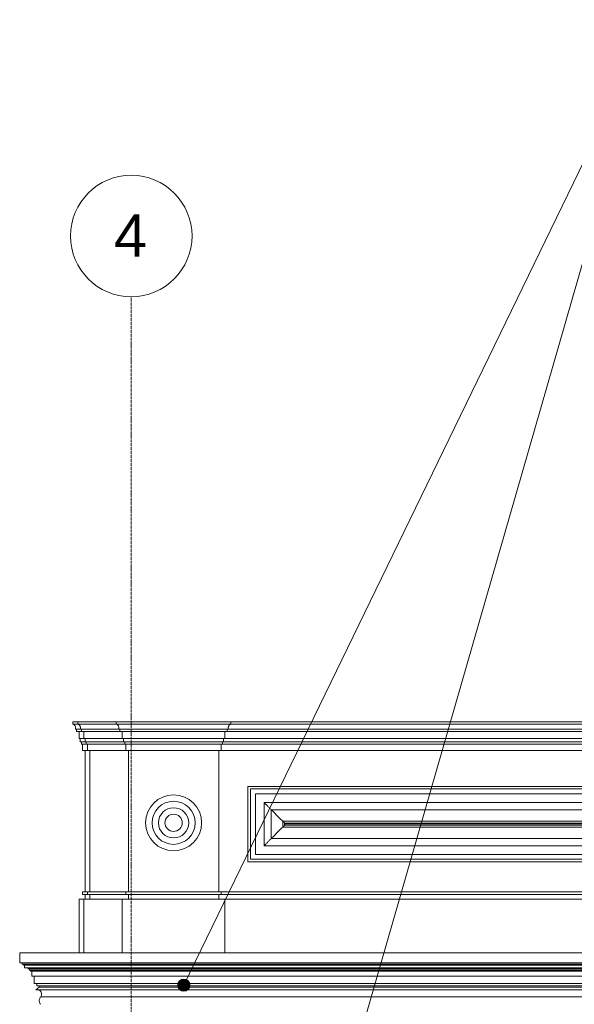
# Model space of a CAD drawing. Header units: millimetres. Extents: x -5998 to 66929, y -2295 to 9220.
# Tile 10 of 29: x -3633 to -1352, y 5117 to 9169. Entities that reach past the tile are written whole.
import ezdxf

# ---------------------------------------------------------------- set-up
doc = ezdxf.new("R2010")
doc.units = ezdxf.units.MM
doc.linetypes.add('_Traço - ponto', pattern=[16, 12, -2, 0, -2])
for name, color, linetype, lineweight in [('A-GENM', 13, 'Continuous', 18), ('A-WALL', 113, 'Continuous', 18), ('G-ANNO-TEXT', 231, 'Continuous', 9), ('S-GRID', 1, 'Continuous', 9), ('S-GRID-IDEN', 1, 'Continuous', 9)]:
    doc.layers.add(name, color=color, linetype=linetype, lineweight=lineweight)
doc.styles.add('Arial_2', font='arial.ttf', dxfattribs={"height": 175})

# ---------------------------------------------------------------- blocks, each defined once
blk = doc.blocks.new('Generic Models 18 - Generic Models 18-3077073-ELEVAÇÃO 3 - MANTER _ CONSTRUIR')
at = {"layer": 'A-GENM'}
for p, q in [((-2693.7, 6013.1), (6136.3, 6013.1)), ((-2693.7, 5703.1), (-2693.7, 6013.1)), ((6126.1, 6002.9), (-2683.5, 6002.9)), ((-2683.5, 6002.9), (-2683.5, 5713.3)), ((6106.1, 5982.9), (-2663.5, 5982.9)), ((-2663.5, 5982.9), (-2663.5, 5733.3)), ((6070.4, 5947.2), (-2627.7, 5947.2)), ((-2627.7, 5947.2), (-2627.7, 5769.1)), ((-2598.1, 5917.6), (6040.8, 5917.6)), ((-2598.1, 5798.6), (-2598.1, 5917.6)), ((-2550.5, 5869.9), (5993.1, 5869.9)), ((-2550.5, 5846.3), (-2550.5, 5869.9)), ((5993.1, 5846.3), (-2550.5, 5846.3)), ((-2543, 5862.4), (5985.6, 5862.4)), ((-2543, 5853.8), (-2543, 5862.4)), ((5985.6, 5853.8), (-2543, 5853.8)), ((5984.6, 5861.4), (-2542, 5861.4)), ((-2542, 5861.4), (-2542, 5854.8)), ((5984.6, 5861.4), (-2542, 5861.4)), ((-2542, 5861.4), (-2542, 5854.8)), ((-2542, 5854.8), (5984.6, 5854.8)), ((5984.6, 5854.8), (-2542, 5854.8)), ((6040.8, 5798.6), (-2598.1, 5798.6)), ((-2627.7, 5769.1), (6070.4, 5769.1)), ((6126.1, 5713.3), (-2683.5, 5713.3)), ((6106.1, 5733.3), (-2663.5, 5733.3)), ((-2693.7, 5703.1), (6136.3, 5703.1))]:
    blk.add_line(p, q, dxfattribs=at)
for points, knots in [([(-2627.7, 5947.2), (-2625.6, 5945.1), (-2622.3, 5941.8), (-2617.4, 5936.9), (-2613.6, 5933.1), (-2609.7, 5929.2), (-2604.5, 5923.9), (-2600.7, 5920), (-2598.1, 5917.6)], [0, 0, 0, 0, 0.25, 0.375, 0.5, 0.625, 0.75, 1, 1, 1, 1]), ([(-2550.5, 5869.9), (-2549.5, 5868.9), (-2547.6, 5867), (-2545.7, 5865.1), (-2544.4, 5863.8), (-2543.5, 5863), (-2543.1, 5862.5), (-2542.9, 5862.3)], [0, 0, 0, 0, 0.1666667, 0.3333333, 0.4166667, 0.5, 0.6167262, 0.6167262, 0.6167262, 0.6167262]), ([(-2550.5, 5846.3), (-2549.5, 5847.3), (-2547.6, 5849.2), (-2545.7, 5851.1), (-2544.4, 5852.4), (-2543.5, 5853.2), (-2543.1, 5853.7), (-2542.9, 5853.9)], [0, 0, 0, 0, 0.1666667, 0.3333333, 0.4166667, 0.5, 0.6167262, 0.6167262, 0.6167262, 0.6167262]), ([(-2627.7, 5769.1), (-2625.7, 5771.1), (-2622.3, 5774.4), (-2617.4, 5779.3), (-2613.6, 5783.1), (-2609.7, 5787), (-2604.5, 5792.3), (-2600.6, 5796.1), (-2598.1, 5798.6)], [0, 0, 0, 0, 0.25, 0.375, 0.5, 0.625, 0.75, 1, 1, 1, 1])]:
    blk.add_open_spline(points, degree=3, knots=knots, dxfattribs=at)
for points in [[(-2598.1, 5917.6), (-2593, 5912.5), (-2582.7, 5902), (-2566.3, 5885.8), (-2555.8, 5875.1), (-2550.5, 5869.9)], [(-2598.1, 5798.6), (-2593.1, 5803.7), (-2582.6, 5814.1), (-2566.4, 5830.4), (-2555.7, 5841), (-2550.5, 5846.3)]]:
    blk.add_open_spline(points, degree=3, dxfattribs=at)
blk = doc.blocks.new('Generic Models 19 - Generic Models 19-3087287-ELEVAÇÃO 3 - MANTER _ CONSTRUIR')
at = {"layer": 'A-GENM'}
for p, q in [((-3413.8, 6279.4), (-3393.8, 6279.4)), ((-3413.8, 6279.4), (-3413.8, 6269.4)), ((-3393.8, 6269.4), (-3413.8, 6269.4)), ((-3383.8, 6249.4), (-3403.8, 6249.4)), ((-3398.8, 6249.4), (-3398.8, 6239.4)), ((-3393.8, 6279.4), (-3235.6, 6279.4)), ((-3393.8, 6269.4), (-3393.8, 6279.4)), ((-3235.6, 6269.4), (-3393.8, 6269.4)), ((-3225.6, 6249.4), (-3383.8, 6249.4)), ((-3378.8, 6239.4), (-3378.8, 6249.4)), ((-3235.6, 6279.4), (-2764.1, 6279.4)), ((-3235.6, 6269.4), (-3235.6, 6279.4)), ((-2764.1, 6269.4), (-3235.6, 6269.4)), ((-2774.1, 6249.4), (-3225.6, 6249.4)), ((-3220.6, 6239.4), (-3220.6, 6249.4)), ((-2779.1, 6239.4), (-2779.1, 6249.4)), ((6217, 6249.4), (-2774.1, 6249.4)), ((-2764.1, 6279.4), (6207, 6279.4)), ((-2764.1, 6269.4), (-2764.1, 6279.4)), ((6207, 6269.4), (-2764.1, 6269.4)), ((-3378.8, 6239.4), (-3398.8, 6239.4)), ((-3388.8, 6239.4), (-3388.8, 6210)), ((-3368.8, 6210), (-3388.8, 6210)), ((-3383.8, 6210), (-3383.8, 6196.5)), ((-3220.6, 6239.4), (-3378.8, 6239.4)), ((-3368.8, 6210), (-3368.8, 6239.4)), ((-3210.6, 6210), (-3368.8, 6210)), ((-3363.8, 6196.5), (-3363.8, 6210)), ((-2779.1, 6239.4), (-3220.6, 6239.4)), ((-3210.6, 6210), (-3210.6, 6239.4)), ((-2789.1, 6210), (-3210.6, 6210)), ((-3205.6, 6196.5), (-3205.6, 6210)), ((-2794.1, 6196.5), (-2794.1, 6210)), ((-2789.1, 6210), (-2789.1, 6239.4)), ((6232, 6210), (-2789.1, 6210)), ((6222, 6239.4), (-2779.1, 6239.4)), ((-3363.8, 6196.5), (-3383.8, 6196.5)), ((-3378.8, 6196.5), (-3378.8, 6186.9)), ((-3358.8, 6186.9), (-3378.8, 6186.9)), ((-3373.8, 6186.9), (-3373.8, 6160.6)), ((-3353.8, 6160.6), (-3373.8, 6160.6)), ((-3205.6, 6196.5), (-3363.8, 6196.5)), ((-3363.8, 5579.1), (-3363.8, 6160.6)), ((-3358.8, 6186.9), (-3358.8, 6196.5)), ((-3200.6, 6186.9), (-3358.8, 6186.9)), ((-3353.8, 6160.6), (-3353.8, 6186.9)), ((-3195.6, 6160.6), (-3353.8, 6160.6)), ((-2794.1, 6196.5), (-3205.6, 6196.5)), ((-3200.6, 6186.9), (-3200.6, 6196.5)), ((-2799.1, 6186.9), (-3200.6, 6186.9)), ((-3195.6, 6160.6), (-3195.6, 6186.9)), ((-2804.1, 6160.6), (-3195.6, 6160.6)), ((-3185.6, 6160.6), (-3185.6, 5579.1)), ((-2814.1, 5579.1), (-2814.1, 6160.6)), ((-2804.1, 6160.6), (-2804.1, 6186.9)), ((6247, 6160.6), (-2804.1, 6160.6)), ((-2799.1, 6186.9), (-2799.1, 6196.5)), ((6242, 6186.9), (-2799.1, 6186.9)), ((6237, 6196.5), (-2794.1, 6196.5)), ((-3373.8, 5569.1), (-3373.8, 5579.1)), ((-3353.8, 5579.1), (-3373.8, 5579.1)), ((-3373.8, 5569.1), (-3353.8, 5569.1)), ((-3363.8, 5549.1), (-3363.8, 5569.1)), ((-3353.8, 5569.1), (-3353.8, 5579.1)), ((-3195.6, 5579.1), (-3353.8, 5579.1)), ((-3353.8, 5569.1), (-3195.6, 5569.1)), ((-3195.6, 5569.1), (-3195.6, 5579.1)), ((-2804.1, 5579.1), (-3195.6, 5579.1)), ((-3195.6, 5569.1), (-2804.1, 5569.1)), ((-3185.6, 5569.1), (-3185.6, 5549.1)), ((-2814.1, 5549.1), (-2814.1, 5569.1)), ((-2804.1, 5569.1), (-2804.1, 5579.1)), ((6247, 5579.1), (-2804.1, 5579.1)), ((-2804.1, 5569.1), (6247, 5569.1)), ((-3388.8, 5329.1), (-3388.8, 5549.1)), ((-3368.8, 5549.1), (-3388.8, 5549.1)), ((-3368.8, 5329.1), (-3368.8, 5549.1)), ((-3210.6, 5549.1), (-3368.8, 5549.1)), ((-3210.6, 5329.1), (-3210.6, 5549.1)), ((-2789.1, 5549.1), (-3210.6, 5549.1)), ((-2789.1, 5329.1), (-2789.1, 5549.1)), ((6232, 5549.1), (-2789.1, 5549.1)), ((-3388.8, 5329.1), (-3368.8, 5329.1)), ((-3368.8, 5329.1), (-3210.6, 5329.1)), ((-3363.8, 5328.7), (-3363.8, 5329.1)), ((-3210.6, 5329.1), (-2789.1, 5329.1)), ((-3185.6, 5329.1), (-3185.6, 5328.7)), ((-2814.1, 5328.7), (-2814.1, 5329.1)), ((-2789.1, 5329.1), (6232, 5329.1))]:
    blk.add_line(p, q, dxfattribs=at)
for radius, start, end in [(115.2, 90, 270), (115.2, 270, 90), (88.6, 90, 270), (62.1, 90, 270), (88.6, 270, 90), (62.1, 270, 90), (35.6, 90, 270), (35.6, 270, 90)]:
    blk.add_arc((-2999.8, 5863.5), radius, start, end, dxfattribs=at)
for points, knots in [([(-3412, 6269.4), (-3410.8, 6268.8), (-3408.6, 6267.3), (-3406.4, 6264.9), (-3404.9, 6262.7), (-3403.8, 6260.3), (-3402.5, 6255.9), (-3402.9, 6251.8), (-3403.8, 6249.4)], [-1, -1, -1, -1, -0.833333, -0.666667, -0.583333, -0.5, -0.333333, 0, 0, 0, 0]), ([(-3383.8, 6249.4), (-3382.9, 6251.8), (-3382.5, 6255.9), (-3383.8, 6260.3), (-3384.9, 6262.7), (-3386.4, 6264.9), (-3388.6, 6267.3), (-3390.8, 6268.8), (-3392, 6269.4)], [0, 0, 0, 0, 0.333333, 0.5, 0.583333, 0.666667, 0.833333, 1, 1, 1, 1]), ([(-3225.6, 6249.4), (-3224.8, 6251.8), (-3224.4, 6255.9), (-3225.7, 6260.3), (-3226.8, 6262.7), (-3228.2, 6264.9), (-3230.5, 6267.3), (-3232.7, 6268.8), (-3233.9, 6269.4)], [0, 0, 0, 0, 0.333333, 0.5, 0.583333, 0.666667, 0.833333, 1, 1, 1, 1]), ([(-2774.1, 6249.4), (-2774.9, 6251.8), (-2775.3, 6255.9), (-2774, 6260.3), (-2772.9, 6262.7), (-2771.5, 6264.9), (-2769.2, 6267.3), (-2767, 6268.8), (-2765.8, 6269.4)], [0, 0, 0, 0, 0.333333, 0.5, 0.583333, 0.666667, 0.833333, 1, 1, 1, 1])]:
    blk.add_open_spline(points, degree=3, knots=knots, dxfattribs=at)
blk = doc.blocks.new('ORNAMENTO SUPERIOR - ORNAMENTO SUPERIOR-4323885-ELEVAÇÃO 3 - MANTER _ CONSTRUIR')
at = {"layer": 'A-GENM'}
for p, q in [((-3632.7, 5328.7), (7054.9, 5328.7)), ((-3632.7, 5328.7), (-3632.7, 5287.4)), ((7054.9, 5287.4), (-3632.7, 5287.4)), ((-3622.7, 5287.4), (-3622.7, 5282.4)), ((7044.9, 5282.4), (-3622.7, 5282.4)), ((-3617.7, 5282.4), (-3617.7, 5277.4)), ((7039.9, 5277.4), (-3617.7, 5277.4)), ((-3612.7, 5277.4), (-3612.7, 5267.4)), ((7034.9, 5267.4), (-3612.7, 5267.4)), ((-3597.7, 5267.4), (-3597.7, 5262.4)), ((7019.9, 5262.4), (-3597.7, 5262.4)), ((-3592.7, 5262.4), (-3592.7, 5257.4)), ((7014.9, 5257.4), (-3592.7, 5257.4)), ((-3587.7, 5257.4), (-3587.7, 5252.4)), ((7009.9, 5252.4), (-3587.7, 5252.4)), ((-3582.7, 5252.4), (-3582.7, 5232.4)), ((7004.9, 5232.4), (-3582.7, 5232.4)), ((-3572.7, 5232.4), (-3572.7, 5202.4)), ((6994.9, 5202.4), (-3572.7, 5202.4)), ((-3552.7, 5187.4), (-3566.4, 5176.7)), ((-3562.7, 5202.4), (-3562.7, 5192.4)), ((6984.9, 5192.4), (-3562.7, 5192.4)), ((-3552.7, 5192.4), (-3552.7, 5187.4)), ((-3552.7, 5187.4), (6974.9, 5187.4)), ((-3566.4, 5176.7), (6988.6, 5176.7)), ((-3545.9, 5147.5), (6968.2, 5147.5))]:
    blk.add_line(p, q, dxfattribs=at)
blk.add_open_spline([(-3557, 5176.7), (-3556.3, 5176.6), (-3554.9, 5176.1), (-3552.9, 5175.2), (-3550.9, 5174.1), (-3549.1, 5172.6), (-3547.4, 5171), (-3546, 5169.2), (-3544.8, 5167.2), (-3543.5, 5164.4), (-3542.5, 5160.7), (-3542.5, 5156), (-3543.6, 5151.5), (-3545.1, 5148.7), (-3545.9, 5147.5)], degree=3, knots=[0.2063355, 0.2063355, 0.2063355, 0.2063355, 0.25, 0.3, 0.35, 0.4, 0.45, 0.5, 0.55, 0.6, 0.7, 0.8, 0.9, 1, 1, 1, 1], dxfattribs=at)
blk.add_open_spline([(-3545.9, 5147.5), (-3547.3, 5146.1), (-3549.5, 5143.1), (-3551.7, 5137.8), (-3552.6, 5132.2), (-3552, 5126.5), (-3550, 5121.2), (-3547.9, 5118.1), (-3546.6, 5116.7)], degree=3, dxfattribs=at)
blk = doc.blocks.new('Grid - Head Grid-11506-ELEVAÇÃO 3 - MANTER _ CONSTRUIR')
at = {"layer": 'S-GRID-IDEN'}
blk.add_circle((29896.1, 8278.5), 250, dxfattribs=at)

msp = doc.modelspace()

# ---------------------------------------------------------------- hatches: boundary and pattern name
at = {"layer": 'G-ANNO-TEXT'}
h = msp.add_hatch(color=7, dxfattribs=at)
edge = h.paths.add_edge_path(flags=0)
edge.add_arc((-2957.7, 5195.2), 25, 0, 360)

# ---------------------------------------------------------------- linework, layer by layer
at = {"layer": 'A-WALL'}
for p, q in [((-3343.8, 6160.6), (-3343.8, 5579.1)), ((-3343.8, 5569.1), (-3343.8, 5549.1))]:
    msp.add_line(p, q, dxfattribs=at)
at = {"layer": 'G-ANNO-TEXT', "color": 7}
for p in [(-2976.7, 2402.1), (-2957.7, 5195.2)]:
    msp.add_line(p, (-1030, 9168.6), dxfattribs=at)
msp.add_circle((-2957.7, 5195.2), 25, dxfattribs=at)
at = {"layer": 'S-GRID', "linetype": '_Traço - ponto'}
msp.add_line((-3173.9, -2295), (-3173.9, 8028.5), dxfattribs=at)

# ---------------------------------------------------------------- block references
at = {"layer": 'A-GENM'}
for name in ['Generic Models 19 - Generic Models 19-3087287-ELEVAÇÃO 3 - MANTER _ CONSTRUIR', 'Generic Models 18 - Generic Models 18-3077073-ELEVAÇÃO 3 - MANTER _ CONSTRUIR', 'ORNAMENTO SUPERIOR - ORNAMENTO SUPERIOR-4323885-ELEVAÇÃO 3 - MANTER _ CONSTRUIR']:
    msp.add_blockref(name, (0, 0), dxfattribs=at)
at = {"layer": 'S-GRID-IDEN'}
msp.add_blockref('Grid - Head Grid-11506-ELEVAÇÃO 3 - MANTER _ CONSTRUIR', (-33070, 0), dxfattribs=at)

# ---------------------------------------------------------------- texts
at = {"layer": 'S-GRID-IDEN', "insert": (-3245.2, 8367.9), "char_height": 175, "width": 168.354, "attachment_point": 1, "style": 'Arial_2'}
msp.add_mtext('4', dxfattribs=at)

doc.saveas('drawing.dxf')
